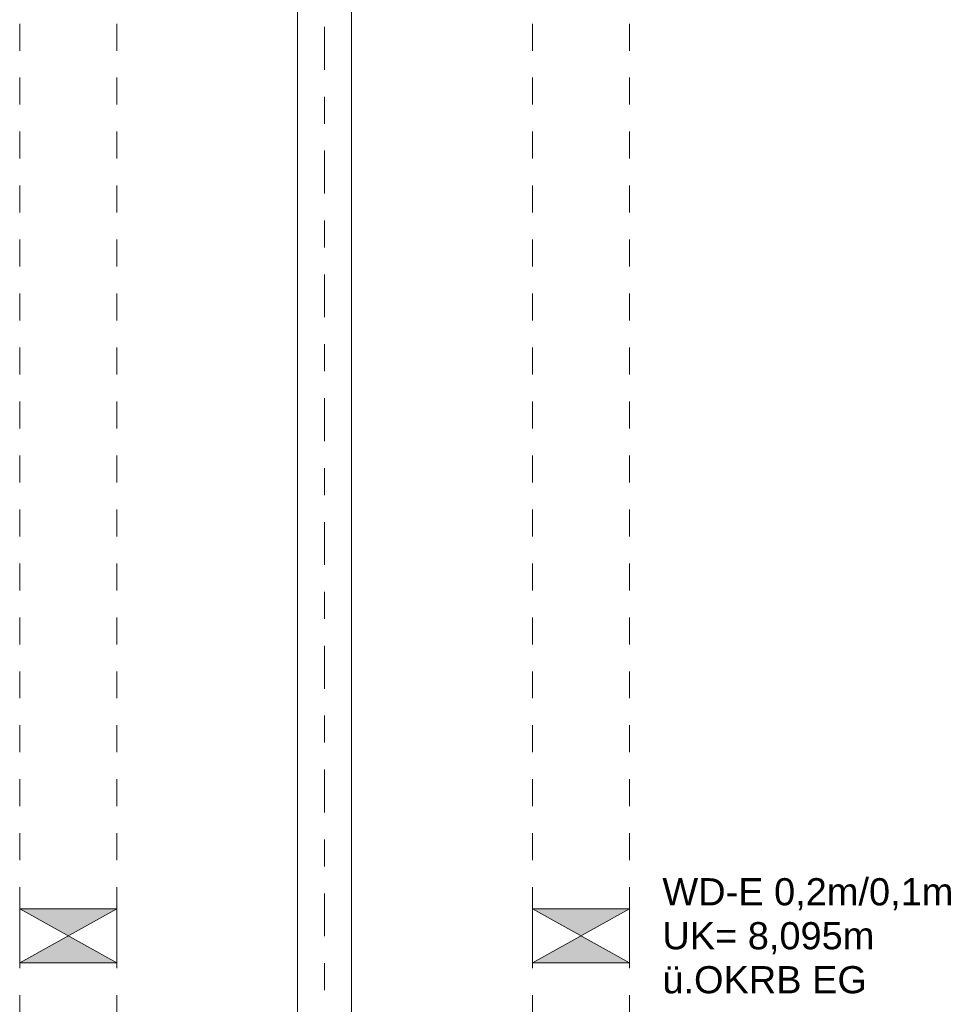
# Model space of a CAD drawing. Header units: metres. Extents: x -180 to 4, y -49 to 6.
# Tile 142 of 256: x -146.15 to -142.72, y -36.98 to -33.33. Entities that reach past the tile are written whole.
import ezdxf

# ---------------------------------------------------------------- set-up
doc = ezdxf.new("R2010")
doc.units = ezdxf.units.M
doc.header["$LTSCALE"] = 0.05
doc.header["$PDMODE"] = 1
doc.header["$PDSIZE"] = -2
doc.linetypes.add('Linienart-20', pattern=[2.116531, 1.058062, -1.058469])
doc.linetypes.add('Linienart-53', pattern=[5.291531, 3.175, -1.058062, 0.352704, -0.705764])
for name, color, linetype, lineweight, true_color in [('30 -34 Innenwände- 11 Durchbruch', 4, 'Continuous', 9, 0x00ffff), ('30 -35 Decken- 1 Konstruktion-Träger- Stahlbeton', 7, 'Continuous', 13, 0x33aa00), ('60- 61 allgemeine Ausstattung- 1 Möbel', 7, 'Continuous', 9, 0x00cccc), ('CW-Unsichtbar', 7, 'Continuous', 9, 0x599559)]:
    doc.layers.add(name, color=color, linetype=linetype, lineweight=lineweight, true_color=true_color)
doc.layers.add('70 -71 Achsen- 1 Gebäudeachsen', color=7, linetype='Linienart-53', lineweight=18)
doc.layers.add('Keine', color=7, linetype='Continuous', lineweight=9)
doc.styles.add('Arial', font='arial.ttf')

# ---------------------------------------------------------------- blocks, each defined once
blk = doc.blocks.new('Gruppe-12215')
at = {"layer": '30 -35 Decken- 1 Konstruktion-Träger- Stahlbeton', "color": 7, "linetype": 'Linienart-20', "lineweight": 13, "transparency": 33554687}
for p, q in [((-144.251, -39.247), (-144.251, -11.897)), ((-143.891, -39.247), (-143.891, -11.897))]:
    blk.add_line(p, q, dxfattribs=at)
at = {"layer": '30 -35 Decken- 1 Konstruktion-Träger- Stahlbeton', "color": 0, "flags": 1}
for tag in ['IFC_UUID', 'instanceID']:
    blk.add_attdef(tag, (-144.251, -39.247), '', height=0.00018, dxfattribs=at)
blk = doc.blocks.new('Gruppe-12218')
at = {"layer": '30 -35 Decken- 1 Konstruktion-Träger- Stahlbeton', "color": 7, "linetype": 'Linienart-20', "lineweight": 13, "transparency": 33554687}
for p, q in [((-146.151, -39.247), (-146.151, -11.897)), ((-145.791, -39.247), (-145.791, -11.897))]:
    blk.add_line(p, q, dxfattribs=at)
at = {"layer": '30 -35 Decken- 1 Konstruktion-Träger- Stahlbeton', "color": 0, "flags": 1}
for tag in ['IFC_UUID', 'instanceID']:
    blk.add_attdef(tag, (-146.151, -39.247), '', height=0.00018, dxfattribs=at)
blk = doc.blocks.new('_01-OG1_Tragwerk (2D)')
at = {"layer": '30 -35 Decken- 1 Konstruktion-Träger- Stahlbeton'}
for name in ['Gruppe-12218', 'Gruppe-12215']:
    blk.add_blockref(name, (0, 0), dxfattribs=at)
blk = doc.blocks.new('Gruppe-14106')
at = {"layer": '30 -34 Innenwände- 11 Durchbruch', "linetype": 'Continuous', "lineweight": 0}
blk.add_hatch(color=4, dxfattribs=at).paths.add_polyline_path([(-146.151, -36.627), (-145.791, -36.627), (-146.151, -36.827), (-145.791, -36.827)])
at = {"layer": '30 -34 Innenwände- 11 Durchbruch', "flags": 128}
blk.add_lwpolyline([(-146.151, -36.627), (-145.791, -36.627), (-146.151, -36.827), (-145.791, -36.827)], close=True, dxfattribs=at)
blk = doc.blocks.new('Gruppe-14107')
at = {"layer": '30 -34 Innenwände- 11 Durchbruch', "flags": 128}
blk.add_lwpolyline([(-146.151, -36.827), (-146.151, -36.627), (-145.791, -36.827), (-145.791, -36.627)], close=True, dxfattribs=at)
blk = doc.blocks.new('Gruppe-14109')
at = {"layer": '30 -34 Innenwände- 11 Durchbruch'}
for name in ['Gruppe-14106', 'Gruppe-14107']:
    blk.add_blockref(name, (0, 0), dxfattribs=at)
blk = doc.blocks.new('Gruppe-14110')
at = {"layer": 'CW-Unsichtbar', "linetype": 'Continuous', "lineweight": 5, "transparency": 33554687}
for p in [(-146.151, -36.727), (-145.791, -36.727)]:
    blk.add_point(p, dxfattribs=at)
at = {"layer": '30 -34 Innenwände- 11 Durchbruch', "color": 7, "transparency": 33554687}
blk.add_blockref('Gruppe-14109', (0, 0), dxfattribs=at)
at = {"layer": '30 -34 Innenwände- 11 Durchbruch', "color": 0, "flags": 1}
for tag in ['IFC_UUID', 'instanceID', 'prm0_name', 'prm0_type', 'prm0_value', 'prm1_name', 'prm1_type', 'prm1_value', 'prm2_name', 'prm2_type', 'prm2_value', 'prm3_name', 'prm3_type', 'prm3_value', 'prm4_name', 'prm4_type', 'prm4_value', 'prm5_name', 'prm5_type', 'prm5_value', 'prm6_name', 'prm6_type', 'prm6_value', 'prm7_name', 'prm7_type', 'prm7_value']:
    blk.add_attdef(tag, (-146.151, -36.9461), '', height=0.00018, dxfattribs=at)
blk = doc.blocks.new('Gruppe-14111')
at = {"layer": '30 -34 Innenwände- 11 Durchbruch', "linetype": 'Continuous', "lineweight": 0}
blk.add_hatch(color=4, dxfattribs=at).paths.add_polyline_path([(-144.251, -36.627), (-143.891, -36.627), (-144.251, -36.827), (-143.891, -36.827)])
at = {"layer": '30 -34 Innenwände- 11 Durchbruch', "flags": 128}
blk.add_lwpolyline([(-144.251, -36.627), (-143.891, -36.627), (-144.251, -36.827), (-143.891, -36.827)], close=True, dxfattribs=at)
blk = doc.blocks.new('Gruppe-14112')
at = {"layer": '30 -34 Innenwände- 11 Durchbruch', "flags": 128}
blk.add_lwpolyline([(-144.251, -36.827), (-144.251, -36.627), (-143.891, -36.827), (-143.891, -36.627)], close=True, dxfattribs=at)
blk = doc.blocks.new('Gruppe-14113')
at = {"layer": '30 -34 Innenwände- 11 Durchbruch', "insert": (-143.7692, -36.9415), "char_height": 0.100689, "attachment_point": 7, "line_spacing_factor": 0.970891, "style": 'Arial'}
blk.add_mtext('WD-E 0,2m/0,1m\\PUK= 8,095m \\Pü.OKRB EG', dxfattribs=at)
blk = doc.blocks.new('Gruppe-14114')
at = {"layer": '30 -34 Innenwände- 11 Durchbruch', "color": 7, "transparency": 33554687}
blk.add_blockref('Gruppe-14113', (0, 0), dxfattribs=at)
at = {"layer": '30 -34 Innenwände- 11 Durchbruch'}
for name in ['Gruppe-14111', 'Gruppe-14112']:
    blk.add_blockref(name, (0, 0), dxfattribs=at)
blk = doc.blocks.new('Gruppe-14115')
at = {"layer": 'CW-Unsichtbar', "linetype": 'Continuous', "lineweight": 5, "transparency": 33554687}
for p in [(-144.251, -36.727), (-143.891, -36.727)]:
    blk.add_point(p, dxfattribs=at)
at = {"layer": '30 -34 Innenwände- 11 Durchbruch', "color": 7, "transparency": 33554687}
blk.add_blockref('Gruppe-14114', (0, 0), dxfattribs=at)
at = {"layer": '30 -34 Innenwände- 11 Durchbruch', "color": 0, "flags": 1}
for tag in ['IFC_UUID', 'instanceID', 'prm0_name', 'prm0_type', 'prm0_value', 'prm1_name', 'prm1_type', 'prm1_value', 'prm2_name', 'prm2_type', 'prm2_value', 'prm3_name', 'prm3_type', 'prm3_value', 'prm4_name', 'prm4_type', 'prm4_value', 'prm5_name', 'prm5_type', 'prm5_value', 'prm6_name', 'prm6_type', 'prm6_value', 'prm7_name', 'prm7_type', 'prm7_value']:
    blk.add_attdef(tag, (-144.251, -36.9461), '', height=0.00018, dxfattribs=at)
blk = doc.blocks.new('_OG1_2D (2D)')
at = {"layer": '60- 61 allgemeine Ausstattung- 1 Möbel'}
for p, q in [((-145.12099996, -11.99704198), (-145.12099996, -38.94704198)), ((-144.92099996, -11.99704198), (-144.92099996, -38.94704198))]:
    blk.add_line(p, q, dxfattribs=at)
at = {"layer": '30 -34 Innenwände- 11 Durchbruch'}
for name in ['Gruppe-14115', 'Gruppe-14110']:
    blk.add_blockref(name, (0, 0), dxfattribs=at)
blk = doc.blocks.new('_Achsen (3D)')
at = {"layer": '70 -71 Achsen- 1 Gebäudeachsen', "transparency": 33554687}
blk.add_line((-145.021, 3.8), (-145.021, -46.172), dxfattribs=at)

msp = doc.modelspace()

# ---------------------------------------------------------------- block references
at = {"layer": 'Keine', "color": 1}
msp.add_blockref('_01-OG1_Tragwerk (2D)', (0, 0), dxfattribs=at)

# ---------------------------------------------------------------- next in the draw order: block references
msp.add_blockref('_OG1_2D (2D)', (0, 0), dxfattribs=at)

# ---------------------------------------------------------------- next in the draw order: block references
msp.add_blockref('_Achsen (3D)', (0, 0), dxfattribs=at)

doc.saveas('drawing.dxf')
